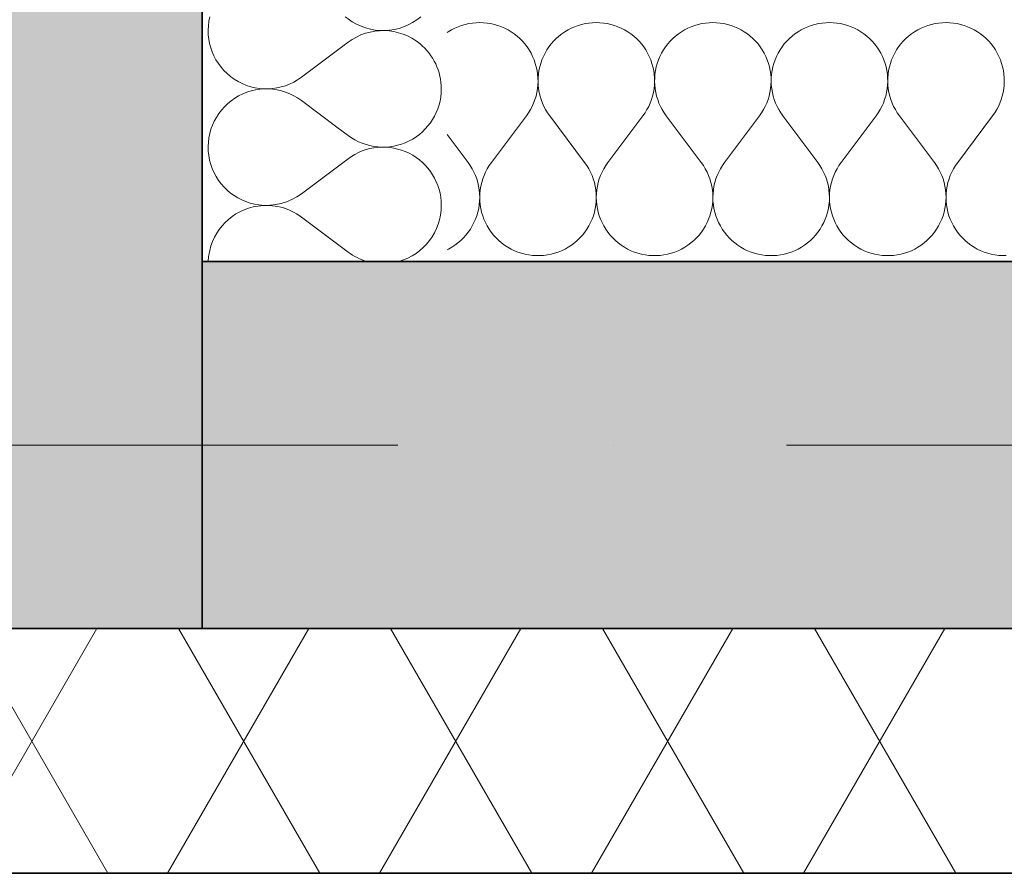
# Model space of a CAD drawing. Header units: millimetres. Extents: x 82175 to 237000, y 24756 to 471700.
# Tile 35 of 256: x 122511 to 123315, y 91879 to 92576. Entities that reach past the tile are written whole.
import ezdxf

# ---------------------------------------------------------------- set-up
doc = ezdxf.new("R2010")
doc.units = ezdxf.units.MM
doc.linetypes.add('Kropki i Kreski', pattern=[6.702778, 3.527778, -1.763889, 0, -1.411111])
for name, color, linetype in [('- A - ocieplenie', 8, 'Continuous'), ('Konstrukcja - Siatka mod', 8, 'Continuous'), ('Konstrukcja - Ściany zewnętrzne', 8, 'Continuous')]:
    doc.layers.add(name, color=color, linetype=linetype)

# ---------------------------------------------------------------- blocks, each defined once
blk = doc.blocks.new('*X8')
at = {"layer": '- A - ocieplenie', "linetype": 'Continuous', "lineweight": 13, "ltscale": 100}
for p, q in [((49927.42, 102020.33), (49936.61, 102013.45)), ((49898.51, 101965.83), (49936.61, 101994.4)), ((49898.51, 101946.78), (49936.61, 101918.21))]:
    blk.add_line(p, q, dxfattribs=at)
for centre, start, end in [((49965.18, 102051.54), 0, 50.57699), ((49965.18, 102051.54), 233.1301, 0), ((49965.18, 101956.3), 0, 126.8699), ((49869.94, 102003.92), 262.58398, 306.8699), ((49869.94, 101908.69), 53.1301, 98.54174), ((49965.18, 101956.3), 285.72741, 0), ((49869.94, 101908.69), 171.45826, 177.85447), ((49965.18, 101956.3), 233.1301, 254.27259)]:
    blk.add_arc(centre, 47.62, start, end, dxfattribs=at)
blk = doc.blocks.new('*X10')
at = {"layer": '- A - ocieplenie', "linetype": 'Continuous', "lineweight": 13, "ltscale": 100}
for p, q in [((49934.23, 102110.47), (49936.61, 102108.69)), ((49898.51, 102061.07), (49936.61, 102089.64)), ((49898.51, 102042.02), (49927.42, 102020.33))]:
    blk.add_line(p, q, dxfattribs=at)
for centre, start, end in [((49869.94, 102099.16), 166.26463, 306.8699), ((49965.18, 102146.78), 233.1301, 310.3094), ((49965.18, 102051.54), 50.57699, 126.8699), ((49869.94, 102003.92), 53.1301, 262.58398), ((49869.94, 101908.69), 98.54174, 171.45826)]:
    blk.add_arc(centre, 47.62, start, end, dxfattribs=at)
blk = doc.blocks.new('*X11')
at = {"layer": '- A - ocieplenie', "linetype": 'Continuous', "lineweight": 13, "ltscale": 100}
for p, q in [((50021.12, 102099.74), (50018.54, 102098.19)), ((50023.8, 102101.11), (50021.12, 102099.74)), ((50026.57, 102102.32), (50023.8, 102101.11)), ((50029.4, 102103.34), (50026.57, 102102.32)), ((50032.29, 102104.19), (50029.4, 102103.34)), ((50035.23, 102104.85), (50032.29, 102104.19)), ((50038.2, 102105.33), (50035.23, 102104.85)), ((50041.2, 102105.61), (50038.2, 102105.33)), ((50044.21, 102105.71), (50041.2, 102105.61)), ((50047.22, 102105.61), (50044.21, 102105.71)), ((50050.22, 102105.33), (50047.22, 102105.61)), ((50053.19, 102104.85), (50050.22, 102105.33)), ((50056.13, 102104.19), (50053.19, 102104.85)), ((50059.02, 102103.34), (50056.13, 102104.19)), ((50061.86, 102102.32), (50059.02, 102103.34)), ((50064.62, 102101.11), (50061.86, 102102.32)), ((50067.3, 102099.74), (50064.62, 102101.11)), ((50069.88, 102098.19), (50067.3, 102099.74)), ((50116.36, 102099.74), (50113.78, 102098.19)), ((50119.04, 102101.11), (50116.36, 102099.74)), ((50121.8, 102102.32), (50119.04, 102101.11)), ((50124.64, 102103.34), (50121.8, 102102.32)), ((50127.53, 102104.19), (50124.64, 102103.34)), ((50130.46, 102104.85), (50127.53, 102104.19)), ((50133.44, 102105.33), (50130.46, 102104.85)), ((50136.44, 102105.61), (50133.44, 102105.33)), ((50139.45, 102105.71), (50136.44, 102105.61)), ((50142.46, 102105.61), (50139.45, 102105.71)), ((50145.46, 102105.33), (50142.46, 102105.61)), ((50148.43, 102104.85), (50145.46, 102105.33)), ((50151.37, 102104.19), (50148.43, 102104.85)), ((50154.26, 102103.34), (50151.37, 102104.19)), ((50157.09, 102102.32), (50154.26, 102103.34)), ((50159.85, 102101.11), (50157.09, 102102.32)), ((50162.53, 102099.74), (50159.85, 102101.11)), ((50165.12, 102098.19), (50162.53, 102099.74)), ((50211.6, 102099.74), (50209.01, 102098.19)), ((50214.28, 102101.11), (50211.6, 102099.74)), ((50217.04, 102102.32), (50214.28, 102101.11)), ((50219.87, 102103.34), (50217.04, 102102.32)), ((50222.76, 102104.19), (50219.87, 102103.34)), ((50225.7, 102104.85), (50222.76, 102104.19)), ((50228.68, 102105.33), (50225.7, 102104.85)), ((50231.68, 102105.61), (50228.68, 102105.33)), ((50234.69, 102105.71), (50231.68, 102105.61)), ((50237.7, 102105.61), (50234.69, 102105.71)), ((50240.7, 102105.33), (50237.7, 102105.61)), ((50243.67, 102104.85), (50240.7, 102105.33)), ((50246.61, 102104.19), (50243.67, 102104.85)), ((50249.5, 102103.34), (50246.61, 102104.19)), ((50252.33, 102102.32), (50249.5, 102103.34)), ((50255.09, 102101.11), (50252.33, 102102.32)), ((50257.77, 102099.74), (50255.09, 102101.11)), ((50260.36, 102098.19), (50257.77, 102099.74)), ((50306.84, 102099.74), (50304.25, 102098.19)), ((50309.52, 102101.11), (50306.84, 102099.74)), ((50312.28, 102102.32), (50309.52, 102101.11)), ((50315.11, 102103.34), (50312.28, 102102.32)), ((50318, 102104.19), (50315.11, 102103.34)), ((50320.94, 102104.85), (50318, 102104.19)), ((50323.92, 102105.33), (50320.94, 102104.85)), ((50326.91, 102105.61), (50323.92, 102105.33)), ((50329.92, 102105.71), (50326.91, 102105.61)), ((50332.94, 102105.61), (50329.92, 102105.71)), ((50335.93, 102105.33), (50332.94, 102105.61)), ((50338.91, 102104.85), (50335.93, 102105.33)), ((50341.85, 102104.19), (50338.91, 102104.85)), ((50344.74, 102103.34), (50341.85, 102104.19)), ((50347.57, 102102.32), (50344.74, 102103.34)), ((50350.33, 102101.11), (50347.57, 102102.32)), ((50353.01, 102099.74), (50350.33, 102101.11)), ((50355.6, 102098.19), (50353.01, 102099.74)), ((50402.08, 102099.74), (50399.49, 102098.19)), ((50404.76, 102101.11), (50402.08, 102099.74)), ((50407.52, 102102.32), (50404.76, 102101.11)), ((50410.35, 102103.34), (50407.52, 102102.32)), ((50413.24, 102104.19), (50410.35, 102103.34)), ((50416.18, 102104.85), (50413.24, 102104.19)), ((50419.15, 102105.33), (50416.18, 102104.85)), ((50422.15, 102105.61), (50419.15, 102105.33)), ((50425.16, 102105.71), (50422.15, 102105.61)), ((50428.17, 102105.61), (50425.16, 102105.71)), ((50431.17, 102105.33), (50428.17, 102105.61)), ((50434.15, 102104.85), (50431.17, 102105.33)), ((50437.09, 102104.19), (50434.15, 102104.85)), ((50439.98, 102103.34), (50437.09, 102104.19)), ((50442.81, 102102.32), (50439.98, 102103.34)), ((50445.57, 102101.11), (50442.81, 102102.32)), ((50448.25, 102099.74), (50445.57, 102101.11)), ((50450.84, 102098.19), (50448.25, 102099.74)), ((50018.54, 102098.19), (50017.56, 102097.52)), ((50072.37, 102096.49), (50069.88, 102098.19)), ((50074.74, 102094.63), (50072.37, 102096.49)), ((50076.99, 102092.63), (50074.74, 102094.63)), ((50079.11, 102090.49), (50076.99, 102092.63)), ((50081.09, 102088.22), (50079.11, 102090.49)), ((50104.55, 102090.49), (50102.57, 102088.22)), ((50106.67, 102092.63), (50104.55, 102090.49)), ((50108.92, 102094.63), (50106.67, 102092.63)), ((50111.29, 102096.49), (50108.92, 102094.63)), ((50113.78, 102098.19), (50111.29, 102096.49)), ((50167.61, 102096.49), (50165.12, 102098.19)), ((50169.98, 102094.63), (50167.61, 102096.49)), ((50172.23, 102092.63), (50169.98, 102094.63)), ((50174.34, 102090.49), (50172.23, 102092.63)), ((50176.32, 102088.22), (50174.34, 102090.49)), ((50199.79, 102090.49), (50197.81, 102088.22)), ((50201.91, 102092.63), (50199.79, 102090.49)), ((50204.16, 102094.63), (50201.91, 102092.63)), ((50206.53, 102096.49), (50204.16, 102094.63)), ((50209.01, 102098.19), (50206.53, 102096.49)), ((50262.84, 102096.49), (50260.36, 102098.19)), ((50265.21, 102094.63), (50262.84, 102096.49)), ((50267.46, 102092.63), (50265.21, 102094.63)), ((50269.58, 102090.49), (50267.46, 102092.63)), ((50271.56, 102088.22), (50269.58, 102090.49)), ((50295.03, 102090.49), (50293.05, 102088.22)), ((50297.15, 102092.63), (50295.03, 102090.49)), ((50299.4, 102094.63), (50297.15, 102092.63)), ((50301.77, 102096.49), (50299.4, 102094.63)), ((50304.25, 102098.19), (50301.77, 102096.49)), ((50358.08, 102096.49), (50355.6, 102098.19)), ((50360.45, 102094.63), (50358.08, 102096.49)), ((50362.7, 102092.63), (50360.45, 102094.63)), ((50364.82, 102090.49), (50362.7, 102092.63)), ((50366.8, 102088.22), (50364.82, 102090.49)), ((50390.27, 102090.49), (50388.29, 102088.22)), ((50392.38, 102092.63), (50390.27, 102090.49)), ((50394.63, 102094.63), (50392.38, 102092.63)), ((50397.01, 102096.49), (50394.63, 102094.63)), ((50399.49, 102098.19), (50397.01, 102096.49)), ((50453.32, 102096.49), (50450.84, 102098.19)), ((50455.69, 102094.63), (50453.32, 102096.49)), ((50457.94, 102092.63), (50455.69, 102094.63)), ((50460.06, 102090.49), (50457.94, 102092.63)), ((50462.04, 102088.22), (50460.06, 102090.49)), ((50082.92, 102085.83), (50081.09, 102088.22)), ((50084.59, 102083.32), (50082.92, 102085.83)), ((50086.11, 102080.72), (50084.59, 102083.32)), ((50099.07, 102083.32), (50097.55, 102080.72)), ((50100.74, 102085.83), (50099.07, 102083.32)), ((50102.57, 102088.22), (50100.74, 102085.83)), ((50178.15, 102085.83), (50176.32, 102088.22)), ((50179.83, 102083.32), (50178.15, 102085.83)), ((50181.35, 102080.72), (50179.83, 102083.32)), ((50194.3, 102083.32), (50192.79, 102080.72)), ((50195.98, 102085.83), (50194.3, 102083.32)), ((50197.81, 102088.22), (50195.98, 102085.83)), ((50273.39, 102085.83), (50271.56, 102088.22)), ((50275.07, 102083.32), (50273.39, 102085.83)), ((50276.58, 102080.72), (50275.07, 102083.32)), ((50289.54, 102083.32), (50288.03, 102080.72)), ((50291.22, 102085.83), (50289.54, 102083.32)), ((50293.05, 102088.22), (50291.22, 102085.83)), ((50368.63, 102085.83), (50366.8, 102088.22)), ((50370.31, 102083.32), (50368.63, 102085.83)), ((50371.82, 102080.72), (50370.31, 102083.32)), ((50384.78, 102083.32), (50383.27, 102080.72)), ((50386.46, 102085.83), (50384.78, 102083.32)), ((50388.29, 102088.22), (50386.46, 102085.83)), ((50463.87, 102085.83), (50462.04, 102088.22)), ((50465.54, 102083.32), (50463.87, 102085.83)), ((50467.06, 102080.72), (50465.54, 102083.32)), ((50087.45, 102078.03), (50086.11, 102080.72)), ((50088.63, 102075.25), (50087.45, 102078.03)), ((50089.62, 102072.41), (50088.63, 102075.25)), ((50095.03, 102075.25), (50094.03, 102072.41)), ((50096.2, 102078.03), (50095.03, 102075.25)), ((50097.55, 102080.72), (50096.2, 102078.03)), ((50182.69, 102078.03), (50181.35, 102080.72)), ((50183.87, 102075.25), (50182.69, 102078.03)), ((50184.86, 102072.41), (50183.87, 102075.25)), ((50190.27, 102075.25), (50189.27, 102072.41)), ((50191.44, 102078.03), (50190.27, 102075.25)), ((50192.79, 102080.72), (50191.44, 102078.03)), ((50277.93, 102078.03), (50276.58, 102080.72)), ((50279.1, 102075.25), (50277.93, 102078.03)), ((50280.1, 102072.41), (50279.1, 102075.25)), ((50285.51, 102075.25), (50284.51, 102072.41)), ((50286.68, 102078.03), (50285.51, 102075.25)), ((50288.03, 102080.72), (50286.68, 102078.03)), ((50373.17, 102078.03), (50371.82, 102080.72)), ((50374.34, 102075.25), (50373.17, 102078.03)), ((50375.34, 102072.41), (50374.34, 102075.25)), ((50380.74, 102075.25), (50379.75, 102072.41)), ((50381.92, 102078.03), (50380.74, 102075.25)), ((50383.27, 102080.72), (50381.92, 102078.03)), ((50468.41, 102078.03), (50467.06, 102080.72)), ((50469.58, 102075.25), (50468.41, 102078.03)), ((50470.58, 102072.41), (50469.58, 102075.25)), ((50090.44, 102069.51), (50089.62, 102072.41)), ((50091.07, 102066.56), (50090.44, 102069.51)), ((50091.51, 102063.58), (50091.07, 102066.56)), ((50092.59, 102066.56), (50092.15, 102063.58)), ((50093.22, 102069.51), (50092.59, 102066.56)), ((50094.03, 102072.41), (50093.22, 102069.51)), ((50185.68, 102069.51), (50184.86, 102072.41)), ((50186.31, 102066.56), (50185.68, 102069.51)), ((50186.75, 102063.58), (50186.31, 102066.56)), ((50187.83, 102066.56), (50187.39, 102063.58)), ((50188.46, 102069.51), (50187.83, 102066.56)), ((50189.27, 102072.41), (50188.46, 102069.51)), ((50280.92, 102069.51), (50280.1, 102072.41)), ((50281.55, 102066.56), (50280.92, 102069.51)), ((50281.99, 102063.58), (50281.55, 102066.56)), ((50283.07, 102066.56), (50282.62, 102063.58)), ((50283.7, 102069.51), (50283.07, 102066.56)), ((50284.51, 102072.41), (50283.7, 102069.51)), ((50376.15, 102069.51), (50375.34, 102072.41)), ((50376.78, 102066.56), (50376.15, 102069.51)), ((50377.23, 102063.58), (50376.78, 102066.56)), ((50378.3, 102066.56), (50377.86, 102063.58)), ((50378.93, 102069.51), (50378.3, 102066.56)), ((50379.75, 102072.41), (50378.93, 102069.51)), ((50471.39, 102069.51), (50470.58, 102072.41)), ((50472.02, 102066.56), (50471.39, 102069.51)), ((50472.46, 102063.58), (50472.02, 102066.56)), ((50091.76, 102060.58), (50091.51, 102063.58)), ((50091.83, 102057.57), (50091.76, 102060.58)), ((50091.89, 102060.58), (50091.83, 102057.57)), ((50092.15, 102063.58), (50091.89, 102060.58)), ((50187, 102060.58), (50186.75, 102063.58)), ((50187.06, 102057.57), (50187, 102060.58)), ((50187.13, 102060.58), (50187.07, 102057.57)), ((50187.39, 102063.58), (50187.13, 102060.58)), ((50282.24, 102060.58), (50281.99, 102063.58)), ((50282.3, 102057.57), (50282.24, 102060.58)), ((50282.37, 102060.58), (50282.31, 102057.57)), ((50282.62, 102063.58), (50282.37, 102060.58)), ((50377.48, 102060.58), (50377.23, 102063.58)), ((50377.54, 102057.57), (50377.48, 102060.58)), ((50377.61, 102060.58), (50377.55, 102057.57)), ((50377.86, 102063.58), (50377.61, 102060.58)), ((50472.72, 102060.58), (50472.46, 102063.58)), ((50472.78, 102057.57), (50472.72, 102060.58)), ((50090.87, 102048.6), (50091.38, 102051.57)), ((50091.38, 102051.57), (50091.7, 102054.56)), ((50091.7, 102054.56), (50091.83, 102057.57)), ((50091.83, 102057.57), (50091.96, 102054.56)), ((50091.96, 102054.56), (50092.28, 102051.57)), ((50092.28, 102051.57), (50092.78, 102048.6)), ((50186.11, 102048.6), (50186.62, 102051.57)), ((50186.62, 102051.57), (50186.94, 102054.56)), ((50186.94, 102054.56), (50187.06, 102057.57)), ((50187.07, 102057.57), (50187.2, 102054.56)), ((50187.2, 102054.56), (50187.52, 102051.57)), ((50187.52, 102051.57), (50188.02, 102048.6)), ((50281.35, 102048.6), (50281.86, 102051.57)), ((50281.86, 102051.57), (50282.17, 102054.56)), ((50282.17, 102054.56), (50282.3, 102057.57)), ((50282.31, 102057.57), (50282.44, 102054.56)), ((50282.44, 102054.56), (50282.75, 102051.57)), ((50282.75, 102051.57), (50283.26, 102048.6)), ((50376.59, 102048.6), (50377.1, 102051.57)), ((50377.1, 102051.57), (50377.41, 102054.56)), ((50377.41, 102054.56), (50377.54, 102057.57)), ((50377.55, 102057.57), (50377.67, 102054.56)), ((50377.67, 102054.56), (50377.99, 102051.57)), ((50377.99, 102051.57), (50378.5, 102048.6)), ((50471.83, 102048.6), (50472.33, 102051.57)), ((50472.33, 102051.57), (50472.65, 102054.56)), ((50472.65, 102054.56), (50472.78, 102057.57)), ((50088.25, 102039.96), (50089.3, 102042.78)), ((50089.3, 102042.78), (50090.18, 102045.67)), ((50090.18, 102045.67), (50090.87, 102048.6)), ((50092.78, 102048.6), (50093.48, 102045.67)), ((50093.48, 102045.67), (50094.36, 102042.78)), ((50094.36, 102042.78), (50095.41, 102039.96)), ((50183.48, 102039.96), (50184.54, 102042.78)), ((50184.54, 102042.78), (50185.42, 102045.67)), ((50185.42, 102045.67), (50186.11, 102048.6)), ((50188.02, 102048.6), (50188.72, 102045.67)), ((50188.72, 102045.67), (50189.59, 102042.78)), ((50189.59, 102042.78), (50190.65, 102039.96)), ((50278.72, 102039.96), (50279.78, 102042.78)), ((50279.78, 102042.78), (50280.66, 102045.67)), ((50280.66, 102045.67), (50281.35, 102048.6)), ((50283.26, 102048.6), (50283.95, 102045.67)), ((50283.95, 102045.67), (50284.83, 102042.78)), ((50284.83, 102042.78), (50285.89, 102039.96)), ((50373.96, 102039.96), (50375.02, 102042.78)), ((50375.02, 102042.78), (50375.89, 102045.67)), ((50375.89, 102045.67), (50376.59, 102048.6)), ((50378.5, 102048.6), (50379.19, 102045.67)), ((50379.19, 102045.67), (50380.07, 102042.78)), ((50380.07, 102042.78), (50381.13, 102039.96)), ((50469.2, 102039.96), (50470.26, 102042.78)), ((50470.26, 102042.78), (50471.13, 102045.67)), ((50471.13, 102045.67), (50471.83, 102048.6)), ((50084.04, 102031.98), (50085.61, 102034.55)), ((50085.61, 102034.55), (50087.01, 102037.22)), ((50087.01, 102037.22), (50088.25, 102039.96)), ((50095.41, 102039.96), (50096.65, 102037.22)), ((50096.65, 102037.22), (50098.05, 102034.55)), ((50098.05, 102034.55), (50099.62, 102031.98)), ((50179.27, 102031.98), (50180.84, 102034.55)), ((50180.84, 102034.55), (50182.25, 102037.22)), ((50182.25, 102037.22), (50183.48, 102039.96)), ((50190.65, 102039.96), (50191.89, 102037.22)), ((50191.89, 102037.22), (50193.29, 102034.55)), ((50193.29, 102034.55), (50194.86, 102031.98)), ((50274.51, 102031.98), (50276.08, 102034.55)), ((50276.08, 102034.55), (50277.49, 102037.22)), ((50277.49, 102037.22), (50278.72, 102039.96)), ((50285.89, 102039.96), (50287.12, 102037.22)), ((50287.12, 102037.22), (50288.53, 102034.55)), ((50288.53, 102034.55), (50290.1, 102031.98)), ((50369.75, 102031.98), (50371.32, 102034.55)), ((50371.32, 102034.55), (50372.73, 102037.22)), ((50372.73, 102037.22), (50373.96, 102039.96)), ((50381.13, 102039.96), (50382.36, 102037.22)), ((50382.36, 102037.22), (50383.77, 102034.55)), ((50383.77, 102034.55), (50385.34, 102031.98)), ((50464.99, 102031.98), (50466.56, 102034.55)), ((50466.56, 102034.55), (50467.96, 102037.22)), ((50467.96, 102037.22), (50469.2, 102039.96)), ((50053.73, 101991.42), (50082.31, 102029.52)), ((50082.31, 102029.52), (50084.04, 102031.98)), ((50099.62, 102031.98), (50101.35, 102029.52)), ((50129.92, 101991.42), (50101.35, 102029.52)), ((50148.97, 101991.42), (50177.54, 102029.52)), ((50177.54, 102029.52), (50179.27, 102031.98)), ((50194.86, 102031.98), (50196.59, 102029.52)), ((50225.16, 101991.42), (50196.59, 102029.52)), ((50244.21, 101991.42), (50272.78, 102029.52)), ((50272.78, 102029.52), (50274.51, 102031.98)), ((50290.1, 102031.98), (50291.83, 102029.52)), ((50320.4, 101991.42), (50291.83, 102029.52)), ((50339.45, 101991.42), (50368.02, 102029.52)), ((50368.02, 102029.52), (50369.75, 102031.98)), ((50385.34, 102031.98), (50387.07, 102029.52)), ((50415.64, 101991.42), (50387.07, 102029.52)), ((50434.69, 101991.42), (50463.26, 102029.52)), ((50463.26, 102029.52), (50464.99, 102031.98)), ((50034.69, 101991.42), (50017.56, 102014.26)), ((50036.44, 101988.92), (50034.69, 101991.42)), ((50038.03, 101986.31), (50036.44, 101988.92)), ((50039.45, 101983.6), (50038.03, 101986.31)), ((50050.39, 101986.31), (50048.97, 101983.6)), ((50051.98, 101988.92), (50050.39, 101986.31)), ((50053.73, 101991.42), (50051.98, 101988.92)), ((50131.68, 101988.92), (50129.92, 101991.42)), ((50133.27, 101986.31), (50131.68, 101988.92)), ((50134.69, 101983.6), (50133.27, 101986.31)), ((50145.63, 101986.31), (50144.21, 101983.6)), ((50147.22, 101988.92), (50145.63, 101986.31)), ((50148.97, 101991.42), (50147.22, 101988.92)), ((50226.92, 101988.92), (50225.16, 101991.42)), ((50228.51, 101986.31), (50226.92, 101988.92)), ((50229.93, 101983.6), (50228.51, 101986.31)), ((50240.87, 101986.31), (50239.45, 101983.6)), ((50242.46, 101988.92), (50240.87, 101986.31)), ((50244.21, 101991.42), (50242.46, 101988.92)), ((50322.15, 101988.92), (50320.4, 101991.42)), ((50323.74, 101986.31), (50322.15, 101988.92)), ((50325.16, 101983.6), (50323.74, 101986.31)), ((50336.1, 101986.31), (50334.68, 101983.6)), ((50337.69, 101988.92), (50336.1, 101986.31)), ((50339.45, 101991.42), (50337.69, 101988.92)), ((50417.39, 101988.92), (50415.64, 101991.42)), ((50418.98, 101986.31), (50417.39, 101988.92)), ((50420.4, 101983.6), (50418.98, 101986.31)), ((50431.34, 101986.31), (50429.92, 101983.6)), ((50432.93, 101988.92), (50431.34, 101986.31)), ((50434.69, 101991.42), (50432.93, 101988.92)), ((50040.69, 101980.81), (50039.45, 101983.6)), ((50041.75, 101977.95), (50040.69, 101980.81)), ((50042.63, 101975.02), (50041.75, 101977.95)), ((50046.67, 101977.95), (50045.79, 101975.02)), ((50047.73, 101980.81), (50046.67, 101977.95)), ((50048.97, 101983.6), (50047.73, 101980.81)), ((50135.93, 101980.81), (50134.69, 101983.6)), ((50136.99, 101977.95), (50135.93, 101980.81)), ((50137.87, 101975.02), (50136.99, 101977.95)), ((50141.9, 101977.95), (50141.03, 101975.02)), ((50142.97, 101980.81), (50141.9, 101977.95)), ((50144.21, 101983.6), (50142.97, 101980.81)), ((50231.17, 101980.81), (50229.93, 101983.6)), ((50232.23, 101977.95), (50231.17, 101980.81)), ((50233.11, 101975.02), (50232.23, 101977.95)), ((50237.14, 101977.95), (50236.27, 101975.02)), ((50238.2, 101980.81), (50237.14, 101977.95)), ((50239.45, 101983.6), (50238.2, 101980.81)), ((50326.41, 101980.81), (50325.16, 101983.6)), ((50327.47, 101977.95), (50326.41, 101980.81)), ((50328.34, 101975.02), (50327.47, 101977.95)), ((50332.38, 101977.95), (50331.51, 101975.02)), ((50333.44, 101980.81), (50332.38, 101977.95)), ((50334.68, 101983.6), (50333.44, 101980.81)), ((50421.65, 101980.81), (50420.4, 101983.6)), ((50422.71, 101977.95), (50421.65, 101980.81)), ((50423.58, 101975.02), (50422.71, 101977.95)), ((50427.62, 101977.95), (50426.74, 101975.02)), ((50428.68, 101980.81), (50427.62, 101977.95)), ((50429.92, 101983.6), (50428.68, 101980.81)), ((50043.31, 101972.04), (50042.63, 101975.02)), ((50043.81, 101969.02), (50043.31, 101972.04)), ((50045.11, 101972.04), (50044.61, 101969.02)), ((50045.79, 101975.02), (50045.11, 101972.04)), ((50138.55, 101972.04), (50137.87, 101975.02)), ((50139.05, 101969.02), (50138.55, 101972.04)), ((50140.34, 101972.04), (50139.85, 101969.02)), ((50141.03, 101975.02), (50140.34, 101972.04)), ((50233.79, 101972.04), (50233.11, 101975.02)), ((50234.28, 101969.02), (50233.79, 101972.04)), ((50235.58, 101972.04), (50235.09, 101969.02)), ((50236.27, 101975.02), (50235.58, 101972.04)), ((50329.03, 101972.04), (50328.34, 101975.02)), ((50329.52, 101969.02), (50329.03, 101972.04)), ((50330.82, 101972.04), (50330.33, 101969.02)), ((50331.51, 101975.02), (50330.82, 101972.04)), ((50424.27, 101972.04), (50423.58, 101975.02)), ((50424.76, 101969.02), (50424.27, 101972.04)), ((50426.06, 101972.04), (50425.56, 101969.02)), ((50426.74, 101975.02), (50426.06, 101972.04)), ((50044.11, 101965.98), (50043.81, 101969.02)), ((50044.21, 101962.93), (50044.11, 101965.98)), ((50044.12, 101959.87), (50044.21, 101962.93)), ((50044.31, 101965.98), (50044.21, 101962.93)), ((50044.21, 101962.93), (50044.3, 101959.87)), ((50044.61, 101969.02), (50044.31, 101965.98)), ((50139.35, 101965.98), (50139.05, 101969.02)), ((50139.45, 101962.93), (50139.35, 101965.98)), ((50139.36, 101959.87), (50139.45, 101962.93)), ((50139.55, 101965.98), (50139.45, 101962.93)), ((50139.45, 101962.93), (50139.54, 101959.87)), ((50139.85, 101969.02), (50139.55, 101965.98)), ((50234.58, 101965.98), (50234.28, 101969.02)), ((50234.69, 101962.93), (50234.58, 101965.98)), ((50234.59, 101959.87), (50234.69, 101962.93)), ((50234.79, 101965.98), (50234.69, 101962.93)), ((50234.69, 101962.93), (50234.78, 101959.87)), ((50235.09, 101969.02), (50234.79, 101965.98)), ((50329.82, 101965.98), (50329.52, 101969.02)), ((50329.92, 101962.93), (50329.82, 101965.98)), ((50329.83, 101959.87), (50329.92, 101962.93)), ((50330.03, 101965.98), (50329.92, 101962.93)), ((50329.92, 101962.93), (50330.02, 101959.87)), ((50330.33, 101969.02), (50330.03, 101965.98)), ((50425.06, 101965.98), (50424.76, 101969.02)), ((50425.16, 101962.93), (50425.06, 101965.98)), ((50425.07, 101959.87), (50425.16, 101962.93)), ((50425.27, 101965.98), (50425.16, 101962.93)), ((50425.16, 101962.93), (50425.26, 101959.87)), ((50425.56, 101969.02), (50425.27, 101965.98)), ((50042.67, 101950.84), (50043.35, 101953.82)), ((50043.35, 101953.82), (50043.83, 101956.83)), ((50043.83, 101956.83), (50044.12, 101959.87)), ((50044.3, 101959.87), (50044.59, 101956.83)), ((50044.59, 101956.83), (50045.08, 101953.82)), ((50045.08, 101953.82), (50045.75, 101950.84)), ((50137.91, 101950.84), (50138.58, 101953.82)), ((50138.58, 101953.82), (50139.07, 101956.83)), ((50139.07, 101956.83), (50139.36, 101959.87)), ((50139.54, 101959.87), (50139.83, 101956.83)), ((50139.83, 101956.83), (50140.31, 101953.82)), ((50140.31, 101953.82), (50140.99, 101950.84)), ((50233.15, 101950.84), (50233.82, 101953.82)), ((50233.82, 101953.82), (50234.3, 101956.83)), ((50234.3, 101956.83), (50234.59, 101959.87)), ((50234.78, 101959.87), (50235.07, 101956.83)), ((50235.07, 101956.83), (50235.55, 101953.82)), ((50235.55, 101953.82), (50236.23, 101950.84)), ((50328.38, 101950.84), (50329.06, 101953.82)), ((50329.06, 101953.82), (50329.54, 101956.83)), ((50329.54, 101956.83), (50329.83, 101959.87)), ((50330.02, 101959.87), (50330.31, 101956.83)), ((50330.31, 101956.83), (50330.79, 101953.82)), ((50330.79, 101953.82), (50331.47, 101950.84)), ((50423.62, 101950.84), (50424.3, 101953.82)), ((50424.3, 101953.82), (50424.78, 101956.83)), ((50424.78, 101956.83), (50425.07, 101959.87)), ((50425.26, 101959.87), (50425.54, 101956.83)), ((50425.54, 101956.83), (50426.03, 101953.82)), ((50426.03, 101953.82), (50426.7, 101950.84)), ((50040.75, 101945.04), (50041.8, 101947.9)), ((50041.8, 101947.9), (50042.67, 101950.84)), ((50045.75, 101950.84), (50046.62, 101947.9)), ((50046.62, 101947.9), (50047.67, 101945.04)), ((50135.99, 101945.04), (50137.04, 101947.9)), ((50137.04, 101947.9), (50137.91, 101950.84)), ((50140.99, 101950.84), (50141.85, 101947.9)), ((50141.85, 101947.9), (50142.91, 101945.04)), ((50231.23, 101945.04), (50232.28, 101947.9)), ((50232.28, 101947.9), (50233.15, 101950.84)), ((50236.23, 101950.84), (50237.09, 101947.9)), ((50237.09, 101947.9), (50238.14, 101945.04)), ((50326.47, 101945.04), (50327.52, 101947.9)), ((50327.52, 101947.9), (50328.38, 101950.84)), ((50331.47, 101950.84), (50332.33, 101947.9)), ((50332.33, 101947.9), (50333.38, 101945.04)), ((50421.71, 101945.04), (50422.76, 101947.9)), ((50422.76, 101947.9), (50423.62, 101950.84)), ((50426.7, 101950.84), (50427.57, 101947.9)), ((50427.57, 101947.9), (50428.62, 101945.04)), ((50036.53, 101936.91), (50038.11, 101939.53)), ((50038.11, 101939.53), (50039.52, 101942.24)), ((50039.52, 101942.24), (50040.75, 101945.04)), ((50047.67, 101945.04), (50048.9, 101942.24)), ((50048.9, 101942.24), (50050.31, 101939.53)), ((50050.31, 101939.53), (50051.89, 101936.91)), ((50131.77, 101936.91), (50133.35, 101939.53)), ((50133.35, 101939.53), (50134.76, 101942.24)), ((50134.76, 101942.24), (50135.99, 101945.04)), ((50142.91, 101945.04), (50144.14, 101942.24)), ((50144.14, 101942.24), (50145.55, 101939.53)), ((50145.55, 101939.53), (50147.13, 101936.91)), ((50227, 101936.91), (50228.59, 101939.53)), ((50228.59, 101939.53), (50230, 101942.24)), ((50230, 101942.24), (50231.23, 101945.04)), ((50238.14, 101945.04), (50239.38, 101942.24)), ((50239.38, 101942.24), (50240.79, 101939.53)), ((50240.79, 101939.53), (50242.37, 101936.91)), ((50322.24, 101936.91), (50323.82, 101939.53)), ((50323.82, 101939.53), (50325.23, 101942.24)), ((50325.23, 101942.24), (50326.47, 101945.04)), ((50333.38, 101945.04), (50334.62, 101942.24)), ((50334.62, 101942.24), (50336.03, 101939.53)), ((50336.03, 101939.53), (50337.61, 101936.91)), ((50417.48, 101936.91), (50419.06, 101939.53)), ((50419.06, 101939.53), (50420.47, 101942.24)), ((50420.47, 101942.24), (50421.71, 101945.04)), ((50428.62, 101945.04), (50429.85, 101942.24)), ((50429.85, 101942.24), (50431.26, 101939.53)), ((50431.26, 101939.53), (50432.85, 101936.91)), ((50028.63, 101927.62), (50030.83, 101929.75)), ((50030.83, 101929.75), (50032.88, 101932.01)), ((50032.88, 101932.01), (50034.78, 101934.41)), ((50034.78, 101934.41), (50036.53, 101936.91)), ((50051.89, 101936.91), (50053.64, 101934.41)), ((50053.64, 101934.41), (50055.54, 101932.01)), ((50055.54, 101932.01), (50057.59, 101929.75)), ((50057.59, 101929.75), (50059.79, 101927.62)), ((50123.87, 101927.62), (50126.06, 101929.75)), ((50126.06, 101929.75), (50128.12, 101932.01)), ((50128.12, 101932.01), (50130.02, 101934.41)), ((50130.02, 101934.41), (50131.77, 101936.91)), ((50147.13, 101936.91), (50148.88, 101934.41)), ((50148.88, 101934.41), (50150.78, 101932.01)), ((50150.78, 101932.01), (50152.83, 101929.75)), ((50152.83, 101929.75), (50155.03, 101927.62)), ((50219.11, 101927.62), (50221.3, 101929.75)), ((50221.3, 101929.75), (50223.36, 101932.01)), ((50223.36, 101932.01), (50225.26, 101934.41)), ((50225.26, 101934.41), (50227, 101936.91)), ((50242.37, 101936.91), (50244.11, 101934.41)), ((50244.11, 101934.41), (50246.02, 101932.01)), ((50246.02, 101932.01), (50248.07, 101929.75)), ((50248.07, 101929.75), (50250.26, 101927.62)), ((50314.35, 101927.62), (50316.54, 101929.75)), ((50316.54, 101929.75), (50318.59, 101932.01)), ((50318.59, 101932.01), (50320.5, 101934.41)), ((50320.5, 101934.41), (50322.24, 101936.91)), ((50337.61, 101936.91), (50339.35, 101934.41)), ((50339.35, 101934.41), (50341.26, 101932.01)), ((50341.26, 101932.01), (50343.31, 101929.75)), ((50343.31, 101929.75), (50345.5, 101927.62)), ((50409.59, 101927.62), (50411.78, 101929.75)), ((50411.78, 101929.75), (50413.83, 101932.01)), ((50413.83, 101932.01), (50415.73, 101934.41)), ((50415.73, 101934.41), (50417.48, 101936.91)), ((50432.85, 101936.91), (50434.59, 101934.41)), ((50434.59, 101934.41), (50436.49, 101932.01)), ((50436.49, 101932.01), (50438.55, 101929.75)), ((50438.55, 101929.75), (50440.74, 101927.62)), ((50018.64, 101920.64), (50021.3, 101922.14)), ((50021.3, 101922.14), (50023.86, 101923.81)), ((50023.86, 101923.81), (50026.31, 101925.64)), ((50026.31, 101925.64), (50028.63, 101927.62)), ((50059.79, 101927.62), (50062.11, 101925.64)), ((50062.11, 101925.64), (50064.56, 101923.81)), ((50064.56, 101923.81), (50067.12, 101922.14)), ((50067.12, 101922.14), (50069.78, 101920.64)), ((50113.88, 101920.64), (50116.54, 101922.14)), ((50116.54, 101922.14), (50119.1, 101923.81)), ((50119.1, 101923.81), (50121.55, 101925.64)), ((50121.55, 101925.64), (50123.87, 101927.62)), ((50155.03, 101927.62), (50157.35, 101925.64)), ((50157.35, 101925.64), (50159.8, 101923.81)), ((50159.8, 101923.81), (50162.36, 101922.14)), ((50162.36, 101922.14), (50165.02, 101920.64)), ((50209.11, 101920.64), (50211.78, 101922.14)), ((50211.78, 101922.14), (50214.34, 101923.81)), ((50214.34, 101923.81), (50216.78, 101925.64)), ((50216.78, 101925.64), (50219.11, 101927.62)), ((50250.26, 101927.62), (50252.59, 101925.64)), ((50252.59, 101925.64), (50255.04, 101923.81)), ((50255.04, 101923.81), (50257.6, 101922.14)), ((50257.6, 101922.14), (50260.26, 101920.64)), ((50304.35, 101920.64), (50307.01, 101922.14)), ((50307.01, 101922.14), (50309.57, 101923.81)), ((50309.57, 101923.81), (50312.02, 101925.64)), ((50312.02, 101925.64), (50314.35, 101927.62)), ((50345.5, 101927.62), (50347.83, 101925.64)), ((50347.83, 101925.64), (50350.27, 101923.81)), ((50350.27, 101923.81), (50352.83, 101922.14)), ((50352.83, 101922.14), (50355.5, 101920.64)), ((50399.59, 101920.64), (50402.25, 101922.14)), ((50402.25, 101922.14), (50404.81, 101923.81)), ((50404.81, 101923.81), (50407.26, 101925.64)), ((50407.26, 101925.64), (50409.59, 101927.62)), ((50440.74, 101927.62), (50443.07, 101925.64)), ((50443.07, 101925.64), (50445.51, 101923.81)), ((50445.51, 101923.81), (50448.07, 101922.14)), ((50448.07, 101922.14), (50450.73, 101920.64)), ((50017.56, 101920.12), (50018.64, 101920.64)), ((50069.78, 101920.64), (50072.53, 101919.31)), ((50072.53, 101919.31), (50075.37, 101918.17)), ((50075.37, 101918.17), (50078.27, 101917.2)), ((50078.27, 101917.2), (50081.22, 101916.43)), ((50081.22, 101916.43), (50084.22, 101915.84)), ((50084.22, 101915.84), (50087.25, 101915.45)), ((50087.25, 101915.45), (50090.3, 101915.25)), ((50090.3, 101915.25), (50093.36, 101915.25)), ((50093.36, 101915.25), (50096.41, 101915.45)), ((50096.41, 101915.45), (50099.44, 101915.84)), ((50099.44, 101915.84), (50102.44, 101916.43)), ((50102.44, 101916.43), (50105.39, 101917.2)), ((50105.39, 101917.2), (50108.29, 101918.17)), ((50108.29, 101918.17), (50111.12, 101919.31)), ((50111.12, 101919.31), (50113.88, 101920.64)), ((50165.02, 101920.64), (50167.77, 101919.31)), ((50167.77, 101919.31), (50170.6, 101918.17)), ((50170.6, 101918.17), (50173.5, 101917.2)), ((50173.5, 101917.2), (50176.46, 101916.43)), ((50176.46, 101916.43), (50179.46, 101915.84)), ((50179.46, 101915.84), (50182.49, 101915.45)), ((50182.49, 101915.45), (50185.54, 101915.25)), ((50185.54, 101915.25), (50188.6, 101915.25)), ((50188.6, 101915.25), (50191.64, 101915.45)), ((50191.64, 101915.45), (50194.68, 101915.84)), ((50194.68, 101915.84), (50197.67, 101916.43)), ((50197.67, 101916.43), (50200.63, 101917.2)), ((50200.63, 101917.2), (50203.53, 101918.17)), ((50203.53, 101918.17), (50206.36, 101919.31)), ((50206.36, 101919.31), (50209.11, 101920.64)), ((50260.26, 101920.64), (50263.01, 101919.31)), ((50263.01, 101919.31), (50265.84, 101918.17)), ((50265.84, 101918.17), (50268.74, 101917.2)), ((50268.74, 101917.2), (50271.7, 101916.43)), ((50271.7, 101916.43), (50274.7, 101915.84)), ((50274.7, 101915.84), (50277.73, 101915.45)), ((50277.73, 101915.45), (50280.78, 101915.25)), ((50280.78, 101915.25), (50283.83, 101915.25)), ((50283.83, 101915.25), (50286.88, 101915.45)), ((50286.88, 101915.45), (50289.91, 101915.84)), ((50289.91, 101915.84), (50292.91, 101916.43)), ((50292.91, 101916.43), (50295.87, 101917.2)), ((50295.87, 101917.2), (50298.77, 101918.17)), ((50298.77, 101918.17), (50301.6, 101919.31)), ((50301.6, 101919.31), (50304.35, 101920.64)), ((50355.5, 101920.64), (50358.25, 101919.31)), ((50358.25, 101919.31), (50361.08, 101918.17)), ((50361.08, 101918.17), (50363.98, 101917.2)), ((50363.98, 101917.2), (50366.94, 101916.43)), ((50366.94, 101916.43), (50369.94, 101915.84)), ((50369.94, 101915.84), (50372.97, 101915.45)), ((50372.97, 101915.45), (50376.02, 101915.25)), ((50376.02, 101915.25), (50379.07, 101915.25)), ((50379.07, 101915.25), (50382.12, 101915.45)), ((50382.12, 101915.45), (50385.15, 101915.84)), ((50385.15, 101915.84), (50388.15, 101916.43)), ((50388.15, 101916.43), (50391.11, 101917.2)), ((50391.11, 101917.2), (50394.01, 101918.17)), ((50394.01, 101918.17), (50396.84, 101919.31)), ((50396.84, 101919.31), (50399.59, 101920.64)), ((50450.73, 101920.64), (50453.49, 101919.31)), ((50453.49, 101919.31), (50456.32, 101918.17)), ((50456.32, 101918.17), (50459.22, 101917.2)), ((50459.22, 101917.2), (50462.17, 101916.43)), ((50462.17, 101916.43), (50465.17, 101915.84)), ((50465.17, 101915.84), (50468.2, 101915.45)), ((50468.2, 101915.45), (50471.25, 101915.25)), ((50471.25, 101915.25), (50474.31, 101915.25))]:
    blk.add_line(p, q, dxfattribs=at)

msp = doc.modelspace()

# ---------------------------------------------------------------- hatches: boundary and pattern name
at = {"layer": '- A - ocieplenie', "linetype": 'Continuous', "lineweight": 13}
h = msp.add_hatch(dxfattribs=at)
h.set_pattern_fill('Izolacja_miękka_0006', color=8, style=0, pattern_type=2)
h.set_pattern_definition([(60, (-135208.59, 381186.62), (-129.90381, 75), []), (120, (-135208.59, 381186.62), (129.90381, 75), [])])
h.paths.add_polyline_path([(122330, 91878.87), (123866.6, 91878.87), (123866.6, 92078.87), (122130, 92078.87)])
at = {"layer": 'Konstrukcja - Ściany zewnętrzne', "linetype": 'Continuous', "lineweight": 13}
for points in [[(122660, 92378.87), (122660, 105158.87), (122160, 105158.87), (122160, 92378.87)], [(122160, 92078.87), (122660, 92078.87), (122160, 92378.87)], [(122660, 92378.87), (122160, 92378.87), (122660, 92078.87)], [(122660, 92078.87), (123866.6, 92078.87), (123866.6, 92378.87), (122660, 92378.87)]]:
    msp.add_hatch(color=8, dxfattribs=at).paths.add_polyline_path(points)

# ---------------------------------------------------------------- linework, layer by layer
at = {"layer": '- A - ocieplenie', "color": 8, "linetype": 'Continuous', "lineweight": 35, "ltscale": 100, "flags": 128}
for points in [[(122660, 105158.87), (122660, 92378.87)], [(122660, 92378.87), (122860, 92378.87)], [(122860, 92378.87), (123866.6, 92378.87)], [(123866.6, 92078.87), (122130, 92078.87)], [(122330, 91878.87), (123866.6, 91878.87)]]:
    msp.add_lwpolyline(points, dxfattribs=at)
at = {"layer": 'Konstrukcja - Siatka mod', "color": 8, "linetype": 'Kropki i Kreski', "lineweight": 13, "ltscale": 100}
msp.add_line((122467.02, 92228.87), (123467.02, 92228.87), dxfattribs=at)
at = {"layer": 'Konstrukcja - Ściany zewnętrzne', "color": 8, "linetype": 'Continuous', "lineweight": 35, "ltscale": 100, "flags": 128}
for points in [[(122660, 92078.87), (122660, 105158.87)], [(123866.6, 92378.87), (122660, 92378.87)], [(122660, 92378.87), (122660, 92078.87)], [(122660, 92078.87), (122160, 92078.87)], [(122660, 92078.87), (123866.6, 92078.87)]]:
    msp.add_lwpolyline(points, dxfattribs=at)

# ---------------------------------------------------------------- block references
at = {"color": 8, "linetype": 'Continuous', "lineweight": 20, "ltscale": 100}
for name in ['*X10', '*X11', '*X8']:
    msp.add_blockref(name, (72842.44, -9531.59), dxfattribs=at)

doc.saveas('drawing.dxf')
